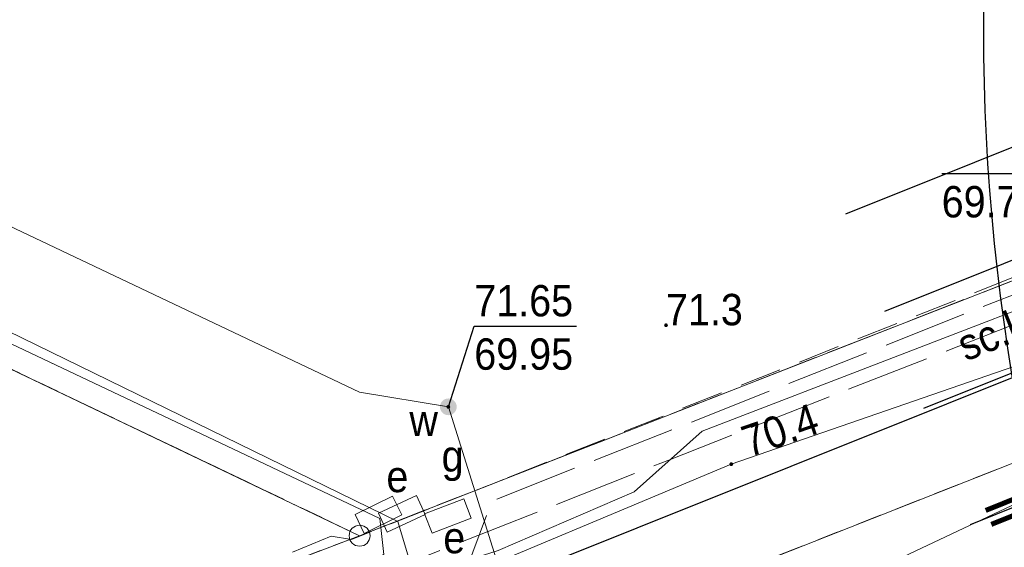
# Model space of a CAD drawing. Header units: feet. Extents: x 6524992 to 6539952, y 6047571 to 6067901.
# Tile 10 of 53: x 6531661 to 6531684, y 6048658 to 6048670. Entities that reach past the tile are written whole.
import ezdxf
from ezdxf.enums import TextEntityAlignment as Align

# ---------------------------------------------------------------- set-up
doc = ezdxf.new("R2010")
doc.units = ezdxf.units.FT
doc.header["$MEASUREMENT"] = 0
for name, pattern in [('1.5_0.5', [2, 1.5, -0.5]), ('218-500', [1, 0.5, -0.5]), ('219-500', [0]), ('mz1.0_0.5', [1.5, 1, -0.5]), ('mz2.0_0.5', [2.5, 2, -0.5])]:
    doc.linetypes.add(name, pattern=pattern)
doc.layers.get('0').update_dxf_attribs({"linetype": 'CONTINUOUS', "lineweight": 18})
for name, color, linetype, transparency in [('202-Punkt graniczny stabilizowany trwale', 7, 'CONTINUOUS', 0.5), ('217-Granica konturu klasyfikcyjnego', 7, 'CONTINUOUS', 0.5), ('218-Granica użytku', 7, 'CONTINUOUS', 0.5), ('219-Linia granicy', 7, 'CONTINUOUS', 0.5), ('jezdnia (powierzchnia)', 7, 'CONTINUOUS', 0.5), ('krawężnik (linia)', 7, 'CONTINUOUS', 0.5), ('przewód elektroenergetyczny (linia)', 7, 'CONTINUOUS', 0.5), ('przewód gazowy (linia)', 7, 'CONTINUOUS', 0.5), ('przewód gazowy - projektowany lub w budowie (linia) - ob. projektowany', 7, 'CONTINUOUS', 0.5), ('przewód kanalizacyjny (linia)', 7, 'CONTINUOUS', 0.5), ('przewód telekomunikacyjny - projektowany lub w budowie (linia) - ob. projektowany', 7, 'CONTINUOUS', 0.5), ('przewód wodociągowy (linia)', 7, 'CONTINUOUS', 0.5), ('punkt o określonej wysokości (sieć elektroenergetyczna)', 7, 'CONTINUOUS', 0.5), ('punkt o określonej wysokości (sieć elektroenergetyczna)-Atr3', 7, 'CONTINUOUS', 0.5), ('punkt o określonej wysokości (sieć gazowa)-Atr2', 7, 'CONTINUOUS', 0.5), ('punkt o określonej wysokości (sieć gazowa)-Atr3', 7, 'CONTINUOUS', 0.5), ('punkt o określonej wysokości (sieć wodociągowa)', 7, 'CONTINUOUS', 0.5), ('punkt o określonej wysokości (sieć wodociągowa)-Atr2', 7, 'CONTINUOUS', 0.5), ('punkt o określonej wysokości (sieć wodociągowa)-Atr3', 7, 'CONTINUOUS', 0.5), ('punkt wysokościowy naturalny', 7, 'CONTINUOUS', 0.5), ('punkt wysokościowy naturalny-Atr2', 7, 'CONTINUOUS', 0.5), ('szafa elektroenergetyczna (punkt)', 7, 'CONTINUOUS', 0.5), ('szafa elektroenergetyczna (punkt)-Atr17', 7, 'CONTINUOUS', 0.5), ('szafa gazowa (punkt)', 7, 'CONTINUOUS', 0.5), ('szafa gazowa (punkt)-Atr17', 7, 'CONTINUOUS', 0.5), ('zasuwa - siec wodociągowa (punkt)', 7, 'CONTINUOUS', 0.5), ('zasuwa - siec wodociągowa (punkt)-Atr17', 7, 'CONTINUOUS', 0.5), ('ścieżka (powierzchnia)', 7, 'CONTINUOUS', 0.5), ('ścieżka (powierzchnia)-Atr17', 7, 'CONTINUOUS', 0.5)]:
    doc.layers.add(name, color=color, linetype=linetype, transparency=transparency)
doc.layers.add('_Robocza', color=1, linetype='CONTINUOUS', lineweight=30, plot=False)
doc.layers.add('gaPoziome', color=7, linetype='CONTINUOUS', lineweight=13)
doc.layers.add('zzz.gaHSDomyslna', color=7, linetype='CONTINUOUS', lineweight=30)
doc.styles.get("Standard").update_dxf_attribs({"font": 'arial.ttf'})

# ---------------------------------------------------------------- blocks, each defined once
blk = doc.blocks.new('202')
at = {"color": 0, "linetype": 'Continuous', "lineweight": 0}
blk.add_circle((0, 0), 0.25, dxfattribs=at)
blk = doc.blocks.new('US18')
at = {"color": 0, "linetype": 'Continuous', "lineweight": 13}
for p, q in [((-0.5, -0.25), (-0.5, 0.25)), ((-0.5, 0.25), (0.5, 0.25)), ((0.5, -0.25), (0.5, 0.25)), ((-0.5, -0.25), (0.5, -0.25))]:
    blk.add_line(p, q, dxfattribs=at)
blk = doc.blocks.new('US20')
at = {"color": 0, "linetype": 'Continuous', "lineweight": 13}
for p, q in [((-0.5, -0.25), (-0.5, 0.25)), ((-0.5, 0.25), (0.5, 0.25)), ((0.5, -0.25), (0.5, 0.25)), ((-0.5, -0.25), (0.5, -0.25))]:
    blk.add_line(p, q, dxfattribs=at)
blk = doc.blocks.new('PW01')
at = {"linetype": 'Continuous', "lineweight": 13}
h = blk.add_hatch(color=0, dxfattribs=at)
edge = h.paths.add_edge_path()
edge.add_arc((0, 0), 0.045, 0, 360)
blk = doc.blocks.new('US25')
at = {"linetype": 'Continuous', "lineweight": 0}
h = blk.add_hatch(color=0, dxfattribs=at)
edge = h.paths.add_edge_path()
edge.add_arc((0, 0), 0.2, 0, 360)
blk = doc.blocks.new('gaHSPos')
at = {"color": 0, "linetype": 'Continuous', "lineweight": 0}
blk.add_point((0, 0), dxfattribs=at)
blk = doc.blocks.new('*U126')
at = {"layer": 'zzz.gaHSDomyslna', "color": 251}
for points in [[(12.309, 5.153, 0.12, 0.12, 0), (-0.067, 0.167, 0.12, 0.12, 0)], [(12.444, 4.819, 0.12, 0.12, 0), (0.067, -0.167, 0.12, 0.12, 0)]]:
    blk.add_lwpolyline(points, format="xyseb", dxfattribs=at)
at = {"color": 251}
for p in [(12.377, 4.986), (0, 0)]:
    blk.add_blockref('gaHSPos', p, dxfattribs=at)

msp = doc.modelspace()

# ---------------------------------------------------------------- linework, layer by layer
at = {"layer": '217-Granica konturu klasyfikcyjnego', "color": 3, "linetype": '1.5_0.5', "lineweight": 18, "flags": 128}
for points in [[(6531604.01, 6048689.03), (6531668.96, 6048657.97)], [(6531668.96, 6048657.97), (6531699.41, 6048669.87)]]:
    msp.add_lwpolyline(points, dxfattribs=at)
at = {"layer": '218-Granica użytku', "color": 3, "linetype": '218-500', "lineweight": 18, "flags": 128}
for points in [[(6531604.01, 6048689.03), (6531668.96, 6048657.97)], [(6531668.96, 6048657.97), (6531604.01, 6048689.03)], [(6531668.96, 6048657.97), (6531699.41, 6048669.87)], [(6531699.41, 6048669.87), (6531668.96, 6048657.97)], [(6531670.71, 6048654.24), (6531708.28, 6048669.06)], [(6531708.28, 6048669.06), (6531670.71, 6048654.24)], [(6531622.57, 6048640.25), (6531668.96, 6048657.97)], [(6531668.96, 6048657.97), (6531622.57, 6048640.25)]]:
    msp.add_lwpolyline(points, dxfattribs=at)
at = {"layer": '219-Linia granicy', "color": 3, "linetype": '219-500', "lineweight": 18, "flags": 128}
for points in [[(6531668.96, 6048657.97), (6531604.01, 6048689.03)], [(6531668.96, 6048657.97), (6531699.54, 6048669.92)], [(6531670.71, 6048654.24), (6531708.28, 6048669.06)], [(6531622.57, 6048640.25), (6531668.96, 6048657.97)]]:
    msp.add_lwpolyline(points, dxfattribs=at)
at = {"layer": '_Robocza'}
msp.add_lwpolyline([(6531683.556, 6048658.235), (6531756.637, 6048687.676, 0.034719), (6531779.429, 6048700.176), (6531796.103, 6048710.786)], format="xyb", dxfattribs=at)
for points in [[(6531680.58, 6048665.66), (6531745.534, 6048691.698)], [(6531681.51, 6048663.34), (6531746.464, 6048689.377)], [(6531682.44, 6048661.019), (6531747.394, 6048687.057)]]:
    msp.add_lwpolyline(points, dxfattribs=at)
msp.add_circle((6531733.871, 6048670.068), 50, dxfattribs=at)
at = {"layer": 'jezdnia (powierzchnia)', "color": 7, "linetype": '1.5_0.5', "lineweight": 18, "flags": 128}
msp.add_lwpolyline([(6531934.86, 6048854.54), (6531926.95, 6048841.93), (6531918.96, 6048830.06), (6531909.5, 6048817.18), (6531901.18, 6048806.68), (6531892.44, 6048796.38), (6531883.95, 6048786.92), (6531881.51, 6048784.27), (6531879.59, 6048782.86), (6531877.75, 6048782.38), (6531875.82, 6048782.5), (6531874.76, 6048782.88), (6531873.9, 6048783.37), (6531869.6, 6048778.86), (6531870.13, 6048778.03), (6531870.82, 6048776.02), (6531870.85, 6048775.07), (6531870.54, 6048773.29), (6531869.38, 6048771.34), (6531868.01, 6048769.93), (6531863.36, 6048765.34), (6531859.32, 6048761.55), (6531848.76, 6048752.38), (6531843.59, 6048748.2), (6531831.18, 6048739.14), (6531817.84, 6048729.74), (6531793.06, 6048712.45), (6531781.56, 6048705.02), (6531771.84, 6048699.39), (6531762.11, 6048694.16), (6531748.35, 6048687.6), (6531736.63, 6048682.63), (6531731.2, 6048680.43), (6531723.01, 6048677.15), (6531720.39, 6048676.29), (6531718.04, 6048676.19), (6531716, 6048676.85), (6531700.78, 6048671.82), (6531700.43, 6048670.57), (6531699.94, 6048669.55), (6531698.66, 6048667.85), (6531696.88, 6048666.7), (6531694.1, 6048665.57), (6531671.86, 6048656.66), (6531663.54, 6048653.32), (6531665.69, 6048647.72), (6531673.65, 6048650.92), (6531696.57, 6048660.12), (6531711.19, 6048665.9), (6531713.11, 6048666.5), (6531715.24, 6048666.77), (6531717.08, 6048666.7), (6531718.61, 6048666.2), (6531721.55, 6048664.8), (6531726.41, 6048662.46), (6531732.77, 6048659.4), (6531735.33, 6048664.82), (6531734.21, 6048665.57), (6531733.07, 6048666.83), (6531732.2, 6048668.59), (6531731.94, 6048669.96), (6531732.02, 6048671.12), (6531732.75, 6048673.21), (6531733.92, 6048674.7), (6531735.62, 6048675.73), (6531738.9, 6048677.05), (6531750.92, 6048682.22), (6531764.64, 6048688.73), (6531774.64, 6048694.07), (6531784.88, 6048700.05), (6531796.3, 6048707.41), (6531807.81, 6048715.38), (6531812.49, 6048718.65), (6531821.51, 6048725), (6531834.56, 6048734.18), (6531847.16, 6048743.36), (6531852.83, 6048747.95), (6531863.16, 6048756.92), (6531867.95, 6048761.44), (6531872.3, 6048765.7), (6531873.84, 6048766.99), (6531875.25, 6048767.75), (6531877.35, 6048768.27), (6531879.48, 6048768.24), (6531881.09, 6048767.74), (6531883.2, 6048766.46), (6531886.63, 6048772.09), (6531886.01, 6048772.9), (6531885.74, 6048773.58), (6531885.26, 6048775.66), (6531885.44, 6048778.18), (6531886.52, 6048780.64), (6531887.99, 6048782.41), (6531897.21, 6048792.67), (6531905.82, 6048802.85), (6531914.51, 6048813.86), (6531923.67, 6048826.32), (6531932.04, 6048838.77), (6531939.94, 6048851.37)], close=True, dxfattribs=at)
at = {"layer": 'krawężnik (linia)', "color": 7, "linetype": 'Continuous', "lineweight": 25, "flags": 128}
msp.add_lwpolyline([(6531843.59, 6048748.2), (6531831.18, 6048739.14), (6531817.84, 6048729.74), (6531793.06, 6048712.45), (6531781.56, 6048705.02), (6531771.84, 6048699.39), (6531762.11, 6048694.16), (6531748.35, 6048687.6), (6531736.63, 6048682.63), (6531731.2, 6048680.43), (6531723.01, 6048677.15), (6531720.39, 6048676.29), (6531718.04, 6048676.19), (6531716, 6048676.85), (6531700.78, 6048671.82), (6531700.43, 6048670.57), (6531699.94, 6048669.55), (6531698.66, 6048667.85), (6531696.88, 6048666.7), (6531694.1, 6048665.57), (6531671.86, 6048656.66), (6531663.54, 6048653.32)], dxfattribs=at)
at = {"layer": 'przewód elektroenergetyczny (linia)', "color": 1, "linetype": 'Continuous', "lineweight": 18, "flags": 128}
for points in [[(6531524.62, 6048598.6), (6531555.5, 6048616.95), (6531572.92, 6048623.16), (6531575.24, 6048622.1), (6531620.29, 6048637.98), (6531637.59, 6048644.26), (6531670.09, 6048656.43), (6531677.84, 6048659.68), (6531685.7, 6048662.4), (6531686.62, 6048662.48), (6531698.14, 6048666.84), (6531697.59, 6048668.55), (6531699.46, 6048670.8), (6531714.16, 6048677.4), (6531718.72, 6048679.35), (6531753.44, 6048694.11), (6531767.66, 6048701.72), (6531768.82, 6048702.43)], [(6531633.7, 6048694.52), (6531633.92, 6048694.98), (6531645.73, 6048689.6), (6531638.17, 6048673.21), (6531669.44, 6048658.38)], [(6531669.44, 6048658.38), (6531669.54, 6048657.52), (6531649.48, 6048650.04), (6531635.99, 6048645.15), (6531635.83, 6048645.32)]]:
    msp.add_lwpolyline(points, dxfattribs=at)
at = {"layer": 'przewód gazowy (linia)', "color": 40, "linetype": 'Continuous', "lineweight": 18, "flags": 128}
for points in [[(6531625.08, 6048695.06), (6531623.31, 6048695.87), (6531617.63, 6048683.75), (6531629.48, 6048678.05), (6531669.87, 6048658.31)], [(6531715.34, 6048665.02), (6531713.68, 6048664.43), (6531696.93, 6048657.89), (6531693.46, 6048666.82), (6531686.49, 6048664.07), (6531677.14, 6048660.47), (6531675.52, 6048659.02), (6531672.27, 6048657.62), (6531670.27, 6048656.98), (6531667.53, 6048656.11), (6531663.49, 6048654.66), (6531659.66, 6048653.34), (6531638.98, 6048645.96), (6531636.52, 6048644.31)], [(6531670.27, 6048656.98), (6531669.87, 6048658.31)]]:
    msp.add_lwpolyline(points, dxfattribs=at)
at = {"layer": 'przewód gazowy - projektowany lub w budowie (linia) - ob. projektowany', "color": 40, "linetype": 'mz2.0_0.5', "lineweight": 18, "flags": 128}
msp.add_lwpolyline([(6531545.45, 6048609.8), (6531558.42, 6048617.39), (6531610.19, 6048634.62), (6531632.59, 6048642.43), (6531643.8, 6048646.89), (6531676.32, 6048659.77), (6531690.01, 6048665.15)], dxfattribs=at)
at = {"layer": 'przewód kanalizacyjny (linia)', "color": 34, "linetype": 'Continuous', "lineweight": 18, "flags": 128}
msp.add_lwpolyline([(6531699.97, 6048677.21), (6531700.05, 6048676.59), (6531701.26, 6048667.24), (6531701.34, 6048666.63), (6531700.75, 6048666.35), (6531662.72, 6048648.38)], dxfattribs=at)
at = {"layer": 'przewód telekomunikacyjny - projektowany lub w budowie (linia) - ob. projektowany', "color": 30, "linetype": 'mz2.0_0.5', "lineweight": 18, "flags": 128}
msp.add_lwpolyline([(6531568.24, 6048619.8), (6531568.67, 6048619.94), (6531572.29, 6048623.33), (6531622.16, 6048639.9), (6531634.45, 6048644.52), (6531638.17, 6048644.19), (6531671.49, 6048657.1), (6531672.12, 6048658.8), (6531686.7, 6048664.57), (6531697.18, 6048668.72), (6531697.93, 6048668.73), (6531703.21, 6048670.97), (6531703.64, 6048672.18), (6531714.35, 6048676.87), (6531752.81, 6048693.37), (6531770.84, 6048703), (6531797.61, 6048720), (6531803.75, 6048710.52), (6531829.31, 6048728.41), (6531829.55, 6048728.77), (6531830.24, 6048729.25), (6531830.76, 6048729.32), (6531843.03, 6048737.91), (6531846.28, 6048740.34), (6531849.41, 6048741.92), (6531863.18, 6048752.15), (6531880.15, 6048769.44), (6531898, 6048788.57), (6531907.66, 6048799.24), (6531910.02, 6048801.83), (6531916.48, 6048812.02), (6531924.49, 6048823.3), (6531924.63, 6048825.25), (6531931.38, 6048835.54), (6531922.93, 6048840.88), (6531938.23, 6048866.1), (6531955.49, 6048901.5), (6531972.68, 6048938.54), (6531977.15, 6048949.18), (6531977.07, 6048949.9)], dxfattribs=at)
at = {"layer": 'przewód wodociągowy (linia)', "color": 5, "linetype": 'Continuous', "lineweight": 18, "flags": 128}
msp.add_lwpolyline([(6531640.17, 6048687.77), (6531644.66, 6048685.69), (6531639.83, 6048675.24), (6531668.96, 6048661.4), (6531671.08, 6048661.05), (6531674.57, 6048649.92)], dxfattribs=at)
at = {"layer": 'punkt o określonej wysokości (sieć gazowa)-Atr2', "color": 7, "flags": 128}
msp.add_lwpolyline([(6531686.49, 6048664.07), (6531685.34, 6048666.62), (6531682.867, 6048666.62)], dxfattribs=at)
at = {"layer": 'punkt o określonej wysokości (sieć wodociągowa)-Atr2', "color": 7, "flags": 128}
msp.add_lwpolyline([(6531671.08, 6048661.05), (6531671.7, 6048662.98), (6531674.142, 6048662.98)], dxfattribs=at)
at = {"layer": 'ścieżka (powierzchnia)', "color": 7, "linetype": 'mz1.0_0.5', "lineweight": 18, "flags": 128}
msp.add_lwpolyline([(6531668.28, 6048657.96), (6531662.62, 6048655.6), (6531662.77, 6048655.33), (6531663.54, 6048653.32), (6531671.86, 6048656.66), (6531694.1, 6048665.57), (6531694.68, 6048668.45), (6531693.37, 6048667.49), (6531692.86, 6048667.43), (6531668.77, 6048657.88)], close=True, dxfattribs=at)

# ---------------------------------------------------------------- block references
at = {"layer": '202-Punkt graniczny stabilizowany trwale', "color": 3, "linetype": 'Continuous', "lineweight": 18}
msp.add_blockref('202', (6531668.96, 6048657.97), dxfattribs=at)
at = {"layer": 'gaPoziome'}
msp.add_blockref('*U126', (6531683.985, 6048658.407), dxfattribs=at)
at = {"layer": 'punkt o określonej wysokości (sieć elektroenergetyczna)', "color": 1, "linetype": 'Continuous', "lineweight": 13}
msp.add_blockref('PW01', (6531677.84, 6048659.68), dxfattribs=at)
at = {"layer": 'punkt o określonej wysokości (sieć wodociągowa)', "color": 5, "linetype": 'Continuous', "lineweight": 13}
msp.add_blockref('PW01', (6531671.08, 6048661.05), dxfattribs=at)
at = {"layer": 'punkt wysokościowy naturalny', "color": 7, "linetype": 'Continuous', "lineweight": 13}
msp.add_blockref('PW01', (6531676.28, 6048663), dxfattribs=at)
at = {"layer": 'szafa elektroenergetyczna (punkt)', "color": 7, "linetype": 'Continuous', "lineweight": 18}
for p, rotation in [((6531669.41, 6048658.47), 26.131), ((6531671.07, 6048658.44), 21.037)]:
    msp.add_blockref('US18', p, dxfattribs=dict(at, rotation=rotation))
at = {"layer": 'szafa gazowa (punkt)', "color": 7, "linetype": 'Continuous', "lineweight": 18, "rotation": 24.864}
msp.add_blockref('US20', (6531669.97, 6048658.49), dxfattribs=at)
at = {"layer": 'zasuwa - siec wodociągowa (punkt)', "color": 7, "linetype": 'Continuous', "lineweight": 13}
msp.add_blockref('US25', (6531671.08, 6048661.05), dxfattribs=at)

# ---------------------------------------------------------------- texts
at = {"layer": 'punkt o określonej wysokości (sieć elektroenergetyczna)-Atr3', "color": 1, "width": 0.9}
msp.add_text('70.4', height=0.75, rotation=19.088, dxfattribs=at).set_placement((6531678.26, 6048659.84))
at = {"layer": 'punkt o określonej wysokości (sieć gazowa)-Atr3', "color": 40, "width": 0.9}
msp.add_text('69.72', height=0.75, dxfattribs=at).set_placement((6531682.867, 6048665.353), align=Align.BOTTOM_LEFT)
at = {"layer": 'punkt o określonej wysokości (sieć wodociągowa)-Atr2', "color": 5, "width": 0.9}
msp.add_text('71.65', height=0.75, dxfattribs=at).set_placement((6531671.7, 6048662.987), align=Align.BOTTOM_LEFT)
at = {"layer": 'punkt o określonej wysokości (sieć wodociągowa)-Atr3', "color": 5, "width": 0.9}
msp.add_text('69.95', height=0.75, dxfattribs=at).set_placement((6531671.7, 6048661.712), align=Align.BOTTOM_LEFT)
at = {"layer": 'punkt wysokościowy naturalny-Atr2', "color": 7, "width": 0.9}
msp.add_text('71.3', height=0.75, dxfattribs=at).set_placement((6531676.28, 6048663))
at = {"layer": 'szafa elektroenergetyczna (punkt)-Atr17', "color": 7, "width": 0.9}
for p in [(6531669.6, 6048659.01), (6531670.96, 6048657.55)]:
    msp.add_text('e', height=0.75, dxfattribs=at).set_placement(p)
at = {"layer": 'szafa gazowa (punkt)-Atr17', "color": 7, "width": 0.9}
msp.add_text('g', height=0.75, dxfattribs=at).set_placement((6531670.92, 6048659.5))
at = {"layer": 'zasuwa - siec wodociągowa (punkt)-Atr17', "color": 7, "width": 0.9}
msp.add_text('w', height=0.75, dxfattribs=at).set_placement((6531670.15, 6048660.35))
at = {"layer": 'ścieżka (powierzchnia)-Atr17', "color": 7, "width": 0.9}
msp.add_text('sc.kp.', height=0.75, rotation=21.832, dxfattribs=at).set_placement((6531683.44, 6048662.13))

doc.saveas('drawing.dxf')
